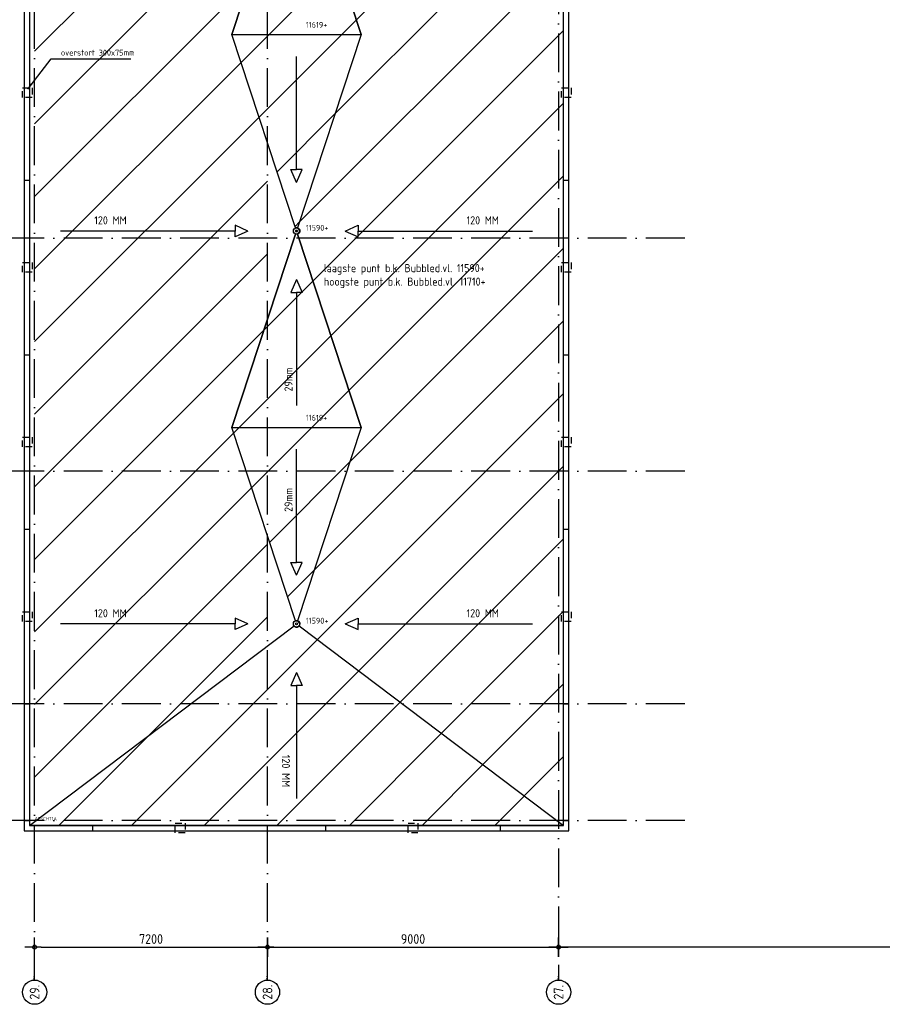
# Model space of a CAD drawing. Extents: x -9573 to 237800, y 0 to 168200.
# Tile 3 of 35: x 11600 to 38268, y 47692 to 78140. Entities that reach past the tile are written whole.
import ezdxf
from ezdxf.enums import TextEntityAlignment as Align

# ---------------------------------------------------------------- set-up
doc = ezdxf.new("R2010")
doc.units = 0
doc.header["$LTSCALE"] = 200
doc.linetypes.add('DASHDOT', pattern=[9, 6, -1.5, 0, -1.5])
doc.linetypes.add('HIDDEN', pattern=[2, 1, -1])
doc.layers.get('0').update_dxf_attribs({"linetype": 'CONTINUOUS'})
doc.layers.get('DEFPOINTS').update_dxf_attribs({"linetype": 'CONTINUOUS'})
for name, color, linetype in [('AL$1----_MAATVOERING', 7, 'CONTINUOUS'), ('AL$1----_TEKST', 7, 'CONTINUOUS'), ('AL$7----_STRAMIEN', 1, 'DASHDOT'), ('AL27----_DAKEN', 7, 'CONTINUOUS'), ('AL27---_DAKAFSCHOT', 7, 'CONTINUOUS'), ('ALN-----_BLOCKNAAM', 2, 'CONTINUOUS'), ('BL$4----', 7, 'CONTINUOUS'), ('MV-STRAMIEN', 7, 'CONTINUOUS')]:
    doc.layers.add(name, color=color, linetype=linetype)
doc.styles.get("Standard").update_dxf_attribs({"font": 'ISOCP'})
doc.dimstyles.new('018RADI100UIT', dxfattribs={"dimscale": 100, "dimtxt": 1.8, "dimasz": 2, "dimexe": 2, "dimexo": 3, "dimgap": 1, "dimtad": 1, "dimdec": 4, "dimrnd": 1, "dimtxsty": 'STANDARD', "dimblk1": 'MSTR3', "dimblk2": 'MSTR3', "dimcen": 3, "dimdle": 1.25, "dimse1": 1, "dimse2": 1, "dimclrd": 7, "dimclre": 1, "dimazin": 3, "dimtfac": 0.75, "dimtdec": 4, "dimtofl": 0, "dimtmove": 0, "dimatfit": 3, "dimtvp": 1.5, "dimtolj": 1, "dimtzin": 0})
doc.dimstyles.new('030STIP100UIT', dxfattribs={"dimscale": 100, "dimtxt": 3, "dimasz": 2, "dimexe": 2, "dimexo": 3, "dimgap": 1, "dimtad": 1, "dimdec": 4, "dimrnd": 1, "dimtxsty": 'STANDARD', "dimblk": 'MSTR3', "dimcen": 3, "dimdle": 1.25, "dimse1": 1, "dimse2": 1, "dimclrd": 7, "dimclre": 1, "dimazin": 3, "dimtfac": 0.75, "dimtdec": 4, "dimtix": 1, "dimtmove": 0, "dimatfit": 3, "dimtvp": 1.5, "dimtolj": 1, "dimtzin": 0})

# ---------------------------------------------------------------- blocks, each defined once
blk = doc.blocks.new('MSTR3')
at = {"color": 0, "linetype": 'CONTINUOUS'}
for p, q in [((-1, 0), (0, 0)), ((0, 1.5), (0, 0)), ((0, 0), (0, -1.5)), ((0, 0), (1.5, 0))]:
    blk.add_line(p, q, dxfattribs=at)
blk.add_circle((0, 0), 0.3, dxfattribs=at)
blk = doc.blocks.new('*D65')
at = {"color": 7, "linetype": 'BYBLOCK'}
blk.add_line((62260, 49461), (28460, 49461), dxfattribs=at)
at = {"layer": 'DEFPOINTS', "color": 0, "linetype": 'BYBLOCK'}
for p in [(28260, 53408), (62460, 53408), (28260, 49461)]:
    blk.add_point(p, dxfattribs=at)
at = {"color": 7, "linetype": 'BYBLOCK', "xscale": 200, "yscale": 200, "zscale": 200, "rotation": 180}
blk.add_blockref('MSTR3', (28260, 49461), dxfattribs=at)
at = {"color": 7, "linetype": 'BYBLOCK', "xscale": 200, "yscale": 200, "zscale": 200}
blk.add_blockref('MSTR3', (62460, 49461), dxfattribs=at)
at = {"color": 0, "linetype": 'BYBLOCK', "insert": (45360, 49711), "char_height": 300, "attachment_point": 5}
blk.add_mtext('\\A1;34200', dxfattribs=at)
blk = doc.blocks.new('*D68')
at = {"color": 7, "linetype": 'BYBLOCK'}
blk.add_line((19460, 49461), (28060, 49461), dxfattribs=at)
at = {"layer": 'DEFPOINTS', "color": 0, "linetype": 'BYBLOCK'}
for p in [(19260, 49669), (28260, 49669), (28260, 49461)]:
    blk.add_point(p, dxfattribs=at)
at = {"color": 7, "linetype": 'BYBLOCK', "xscale": 200, "yscale": 200, "zscale": 200, "rotation": 180}
blk.add_blockref('MSTR3', (19260, 49461), dxfattribs=at)
at = {"color": 7, "linetype": 'BYBLOCK', "xscale": 200, "yscale": 200, "zscale": 200}
blk.add_blockref('MSTR3', (28260, 49461), dxfattribs=at)
at = {"color": 0, "linetype": 'BYBLOCK', "insert": (23760, 49711), "char_height": 300, "attachment_point": 5}
blk.add_mtext('\\A1;9000', dxfattribs=at)
blk = doc.blocks.new('*D69')
at = {"color": 7, "linetype": 'BYBLOCK'}
blk.add_line((12260, 49461), (19060, 49461), dxfattribs=at)
at = {"layer": 'DEFPOINTS', "color": 0, "linetype": 'BYBLOCK'}
for p in [(12060, 49669), (19260, 49669), (19260, 49461)]:
    blk.add_point(p, dxfattribs=at)
at = {"color": 7, "linetype": 'BYBLOCK', "xscale": 200, "yscale": 200, "zscale": 200, "rotation": 180}
blk.add_blockref('MSTR3', (12060, 49461), dxfattribs=at)
at = {"color": 7, "linetype": 'BYBLOCK', "xscale": 200, "yscale": 200, "zscale": 200}
blk.add_blockref('MSTR3', (19260, 49461), dxfattribs=at)
at = {"color": 0, "linetype": 'BYBLOCK', "insert": (15660, 49711), "char_height": 300, "attachment_point": 5}
blk.add_mtext('\\A1;7200', dxfattribs=at)
blk = doc.blocks.new('1011')
at = {"layer": 'AL$7----_STRAMIEN', "color": 7, "linetype": 'CONTINUOUS'}
blk.add_circle((-750, 0), 750, dxfattribs=at)
at = {"layer": 'ALN-----_BLOCKNAAM', "linetype": 'CONTINUOUS'}
blk.add_text('1011', height=100, dxfattribs=at).set_placement((0, 0))

msp = doc.modelspace()

# ---------------------------------------------------------------- hatches: boundary and pattern name
at = {"layer": 'BL$4----'}
h = msp.add_hatch(dxfattribs=at)
h.set_pattern_fill('ANSI31', color=256, scale=500, style=0)
h.paths.add_polyline_path([(28414.76887, 102135.22757), (20239.94103, 95965.46765), (20260.12166, 95905.22757), (20192.59357, 95806.77052), (21633.31543, 91430.40149), (23960.12413, 91430.40149), (23960.12413, 88730.40396), (21798.03981, 88730.40396), (20185.12166, 83850.21251), (20260.12166, 83755.22757), (20191.39242, 83660.24262), (22160.12166, 77680.22757), (20191.39242, 71700.21251), (20260.12166, 71605.22757), (20191.39242, 71510.24262), (22160.12166, 65530.22757), (20191.39242, 59550.21251), (20260.12166, 59455.22757), (20239.94103, 59394.98749), (28414.76887, 53225.40396)])
h = msp.add_hatch(dxfattribs=at)
h.set_pattern_fill('ANSI31', color=256, scale=500, style=0)
h.paths.add_polyline_path([(16881.02196, 56980.58036), (12060.12166, 56980.58036), (12060.12166, 53380.58036), (12110.74243, 53380.58036)])
h.paths.add_polyline_path([(18604.44996, 64180.58036), (12060.12166, 64180.58036), (12060.12166, 56980.58036), (16881.02196, 56980.58036), (19260.12166, 58776.02209), (19260.12166, 62188.97757)])
h.paths.add_polyline_path([(18256.60215, 59455.40396), (18256.60215, 59631.46126), (18656.60215, 59455.40396), (18256.60215, 59279.34667)], flags=16)
h.paths.add_polyline_path([(19260.12166, 68871.47757), (19260.12166, 71380.58036), (12060.12166, 71380.58036), (12060.12166, 64180.58036), (18604.44996, 64180.58036), (18160.12166, 65530.22757)])
h.paths.add_polyline_path([(18160.12166, 77680.22757), (18456.5341, 78580.58036), (12060.12166, 78580.58036), (12060.12166, 71380.58036), (19260.12166, 71380.58036), (19260.12166, 74338.97757)])
h.paths.add_polyline_path([(18256.60215, 71605.40396), (18256.60215, 71781.46126), (18656.60215, 71605.40396), (18256.60215, 71429.34667)], flags=16)
h.paths.add_polyline_path([(19260.12166, 85780.58036), (12060.12166, 85780.58036), (12060.12166, 78580.58036), (18456.5341, 78580.58036), (19260.12166, 81021.47757)])
h.paths.add_polyline_path([(18256.60215, 83755.40396), (18256.60215, 83931.46126), (18656.60215, 83755.40396), (18256.60215, 83579.34667)], flags=16)
h.paths.add_polyline_path([(12050.29171, 53355.91411), (12679.95161, 53355.91411), (12679.95161, 53504.89382), (12050.29171, 53504.89382)], flags=9)
h.paths.add_polyline_path([(13842.52534, 59973.35438), (14917.52534, 59973.35438), (14917.52534, 59598.30516), (13842.52534, 59598.30516)], flags=24)
h.paths.add_polyline_path([(13842.52534, 72123.35438), (14917.52534, 72123.35438), (14917.52534, 71748.30516), (13842.52534, 71748.30516)], flags=24)
h.paths.add_polyline_path([(12827.8931, 77256.21699), (15084.86696, 77256.21699), (15084.86696, 76986.21699), (12827.8931, 76986.21699)], flags=24)
h.paths.add_polyline_path([(13842.52534, 84273.35438), (14917.52534, 84273.35438), (14917.52534, 83898.30516), (13842.52534, 83898.30516)], flags=24)
h = msp.add_hatch(dxfattribs=at)
h.set_pattern_fill('ANSI31', color=256, scale=500, style=0)
edge = h.paths.add_edge_path()
edge.add_arc((20160.12166, 83755.22757), 100, 251.777519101, 288.222480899, ccw=False)
edge.add_line((20128.8509, 83660.24262), (18160.12166, 77680.22757))
edge.add_line((18160.12166, 77680.22757), (22160.12166, 77680.22757))
edge.add_line((22160.12166, 77680.22757), (20191.39242, 83660.24262))
edge = h.paths.add_edge_path()
edge.add_arc((20160.12166, 71605.22757), 100, 71.777519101, 108.222480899)
edge.add_line((20128.8509, 71700.21251), (18160.12166, 77680.22757))
edge.add_line((18160.12166, 77680.22757), (22160.12166, 77680.22757))
edge.add_line((22160.12166, 77680.22757), (20191.39242, 71700.21251))
h = msp.add_hatch(dxfattribs=at)
h.set_pattern_fill('ANSI31', color=256, scale=500, style=0)
edge = h.paths.add_edge_path()
edge.add_arc((20160.12166, 71605.22757), 100, 251.777519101, 288.222480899, ccw=False)
edge.add_line((20128.8509, 71510.24262), (18160.12166, 65530.22757))
edge.add_line((18160.12166, 65530.22757), (22160.12166, 65530.22757))
edge.add_line((22160.12166, 65530.22757), (20191.39242, 71510.24262))
edge = h.paths.add_edge_path()
edge.add_arc((20160.12166, 59455.22757), 100, 71.777519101, 108.222480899)
edge.add_line((20128.8509, 59550.21251), (18160.12166, 65530.22757))
edge.add_line((18160.12166, 65530.22757), (22160.12166, 65530.22757))
edge.add_line((22160.12166, 65530.22757), (20191.39242, 59550.21251))
h = msp.add_hatch(dxfattribs=at)
h.set_pattern_fill('ANSI31', color=256, scale=500, style=0)
h.paths.add_polyline_path([(11905.12166, 53225.58035), (28414.76887, 53225.58035), (20160.12166, 59455.40396)])

# ---------------------------------------------------------------- linework, layer by layer
at = {"layer": 'AL$7----_STRAMIEN', "color": 1}
for p, q in [((12060.12166, 48441.6449), (12060.12166, 124517.90623)), ((28260.12166, 124517.90623), (28260.12166, 48441.6449)), ((32160.12166, 71380.58036), (-5367.20421, 71380.58036)), ((32160.12166, 64180.58036), (-5367.20421, 64180.58036)), ((32160.12166, 56980.58036), (-5367.20421, 56980.58036)), ((32160.12166, 53380.58036), (-5367.20421, 53380.58036))]:
    msp.add_line(p, q, dxfattribs=at)
msp.add_lwpolyline([(19260.12166, 48441.6449), (19260.12166, 124493.05023)], dxfattribs=at)
at = {"layer": 'AL27----_DAKEN', "color": 4}
for points in [[(11740.12166, 102300.22757), (11740.12166, 53060.58036), (28579.76887, 53060.58036), (28579.76887, 85460.58036), (62140.12166, 85460.58036), (62140.12166, 53060.58036), (78979.76887, 53060.58036), (78979.76887, 102300.22757)], [(11905.12166, 102135.22757), (11905.12166, 53225.58036), (28414.76887, 53225.58036), (28414.76887, 85625.58036), (62305.12166, 85625.58036), (62305.12166, 53225.58036), (78814.76887, 53225.58036), (78814.76887, 102135.22757)]]:
    msp.add_lwpolyline(points, close=True, dxfattribs=at)
at = {"layer": 'AL27----_DAKEN'}
for points in [[(20160.12166, 73508.92347), (20160.12166, 77005.46167)], [(20160.12166, 73108.92347), (19984.06436, 73508.92347), (20160.12166, 73508.92347)], [(20160.12166, 73108.92347), (20336.17895, 73508.92347), (20160.12166, 73508.92347)], [(18256.60215, 71605.40396), (12865.81425, 71605.40396)], [(18656.60215, 71605.40396), (18256.60215, 71781.46126), (18256.60215, 71605.40396)], [(18656.60215, 71605.40396), (18256.60215, 71429.34667), (18256.60215, 71605.40396)], [(21663.64117, 71605.40396), (22063.64117, 71781.46126), (22063.64117, 71605.40396)], [(21663.64117, 71605.40396), (22063.64117, 71429.34667), (22063.64117, 71605.40396)], [(22063.64117, 71605.40396), (27454.42907, 71605.40396)], [(20160.12166, 70101.88445), (19984.06436, 69701.88445), (20160.12166, 69701.88445)], [(20160.12166, 70101.88445), (20336.17895, 69701.88445), (20160.12166, 69701.88445)], [(20160.12166, 69701.88445), (20160.12166, 66205.34625)], [(20160.12166, 61358.92347), (20160.12166, 64855.46167)], [(20160.12166, 60958.92347), (19984.06436, 61358.92347), (20160.12166, 61358.92347)], [(20160.12166, 60958.92347), (20336.17895, 61358.92347), (20160.12166, 61358.92347)], [(18256.60215, 59455.40396), (12865.81425, 59455.40396)], [(18656.60215, 59455.40396), (18256.60215, 59631.46126), (18256.60215, 59455.40396)], [(18656.60215, 59455.40396), (18256.60215, 59279.34667), (18256.60215, 59455.40396)], [(21663.64117, 59455.40396), (22063.64117, 59631.46126), (22063.64117, 59455.40396)], [(21663.64117, 59455.40396), (22063.64117, 59279.34667), (22063.64117, 59455.40396)], [(22063.64117, 59455.40396), (27454.42907, 59455.40396)], [(20160.12166, 57951.88445), (19984.06436, 57551.88445), (20160.12166, 57551.88445)], [(20160.12166, 57951.88445), (20336.17895, 57551.88445), (20160.12166, 57551.88445)], [(20160.12166, 57551.88445), (20160.12166, 54055.34625)]]:
    msp.add_lwpolyline(points, dxfattribs=at)
at = {"layer": 'AL27----_DAKEN', "color": 1, "linetype": 'HIDDEN'}
for points in [[(11982.44526, 75730.40396), (11682.44526, 75730.40396), (11682.44526, 76030.40396), (11982.44526, 76030.40396)], [(28647.26887, 75730.40396), (28347.26887, 75730.40396), (28347.26887, 76030.40396), (28647.26887, 76030.40396)], [(11982.44526, 70330.40396), (11682.44526, 70330.40396), (11682.44526, 70630.40396), (11982.44526, 70630.40396)], [(28647.26887, 70330.40396), (28347.26887, 70330.40396), (28347.26887, 70630.40396), (28647.26887, 70630.40396)], [(11982.44526, 64930.40396), (11682.44526, 64930.40396), (11682.44526, 65230.40396), (11982.44526, 65230.40396)], [(28647.26887, 64930.40396), (28347.26887, 64930.40396), (28347.26887, 65230.40396), (28647.26887, 65230.40396)], [(11982.44526, 59530.40396), (11682.44526, 59530.40396), (11682.44526, 59830.40396), (11982.44526, 59830.40396)], [(28647.26887, 59530.40396), (28347.26887, 59530.40396), (28347.26887, 59830.40396), (28647.26887, 59830.40396)], [(16410.12166, 52997.99216), (16410.12166, 53297.99216), (16710.12166, 53297.99216), (16710.12166, 52997.99216)], [(23610.12166, 52997.99216), (23610.12166, 53297.99216), (23910.12166, 53297.99216), (23910.12166, 52997.99216)]]:
    msp.add_lwpolyline(points, close=True, dxfattribs=at)
at = {"layer": 'AL27----_DAKEN', "color": 4}
for points in [[(11749.94526, 73180.40396), (11905.12166, 73180.40396)], [(28414.76887, 73180.40396), (28569.94526, 73180.40396)], [(11749.94526, 67780.40396), (11905.12166, 67780.40396)], [(28414.76887, 67780.40396), (28569.94526, 67780.40396)], [(11749.94526, 62380.40396), (11905.12166, 62380.40396)], [(28414.76887, 62380.40396), (28569.94526, 62380.40396)], [(11749.94526, 56980.40396), (11905.12166, 56980.40396)], [(28414.76887, 56980.40396), (28569.94526, 56980.40396)], [(11749.94526, 53380.40396), (11905.12166, 53380.40396)], [(28414.76887, 53380.40396), (28569.94526, 53380.40396)], [(13860.12166, 53070.40396), (13860.12166, 53225.58036)], [(19260.12166, 53070.40396), (19260.12166, 53225.58036)], [(21060.12166, 53070.40396), (21060.12166, 53225.58036)], [(26460.12166, 53070.40396), (26460.12166, 53225.58036)]]:
    msp.add_lwpolyline(points, dxfattribs=at)
at = {"layer": 'AL27---_DAKAFSCHOT', "color": 1}
for points in [[(20128.8509, 83660.24262, -0.3238467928), (20060.12166, 83755.22757, -0.3238467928), (20128.8509, 83850.21251), (18160.12166, 89830.22757), (20128.8509, 95810.24262, -0.3238467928), (20060.12166, 95905.22757, -0.163043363), (20080.30105, 95965.46601), (11905.12166, 102135.05117), (11905.12166, 53225.40396), (20080.30105, 59394.98913, -0.163043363), (20060.12166, 59455.22757, -0.3238467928), (20128.8509, 59550.21251), (18160.12166, 65530.22757), (20128.8509, 71510.24262, -0.3238467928), (20060.12166, 71605.22757, -0.3238467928), (20128.8509, 71700.21251), (18160.12166, 77680.22757)], [(20191.39242, 83660.24262, -0.1603752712), (20128.8509, 83660.24262), (18160.12166, 77680.22757), (22160.12166, 77680.22757)], [(20191.39242, 71700.21251, 0.1603752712), (20128.8509, 71700.21251), (18160.12166, 77680.22757), (22160.12166, 77680.22757)], [(20191.39242, 71510.24262, -0.1603752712), (20128.8509, 71510.24262), (18160.12166, 65530.22757), (22160.12166, 65530.22757)], [(20191.39242, 59550.21251, 0.1603752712), (20128.8509, 59550.21251), (18160.12166, 65530.22757), (22160.12166, 65530.22757)], [(28414.76887, 53225.40396), (11905.12166, 53225.40396), (20080.30105, 59394.98913, 0.4981300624), (20239.94103, 59394.98749)]]:
    msp.add_lwpolyline(points, format="xyb", close=True, dxfattribs=at)
msp.add_lwpolyline([(28414.76887, 102135.22757), (20239.94103, 95965.46765), (20260.12166, 95905.22757), (20192.59357, 95806.77052), (21633.31543, 91430.40149), (23960.12413, 91430.40149), (23960.12413, 88730.40396), (21798.03981, 88730.40396), (20185.12166, 83850.21251), (20260.12166, 83755.22757), (20191.39242, 83660.24262), (22160.12166, 77680.22757), (20191.39242, 71700.21251), (20260.12166, 71605.22757), (20191.39242, 71510.24262), (22160.12166, 65530.22757), (20191.39242, 59550.21251), (20260.12166, 59455.22757), (20239.94103, 59394.98749), (28414.76887, 53225.40396)], close=True, dxfattribs=at)
msp.add_lwpolyline([(21798.03981, 88730.40396), (20191.39242, 83850.21251, -0.3238467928), (20260.12166, 83755.22757, -0.3238467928), (20191.39242, 83660.24262), (22160.12166, 77680.22757), (20191.39242, 71700.21251, -0.3238467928), (20260.12166, 71605.22757, -0.3238467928), (20191.39242, 71510.24262), (22160.12166, 65530.22757), (20191.39242, 59550.21251, -0.3238467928), (20260.12166, 59455.22757, -0.1630486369), (20239.94103, 59394.98749), (28414.76887, 53225.40396), (28414.76887, 102135.05117)], format="xyb", dxfattribs=at)
at = {"layer": 'AL27---_DAKAFSCHOT', "color": 4}
for centre in [(20160.12166, 71605.22757), (20160.12166, 59455.22757)]:
    msp.add_circle(centre, 100, dxfattribs=at)
at = {"layer": 'AL27---_DAKAFSCHOT'}
for centre in [(20160.12166, 71605.22757), (20160.12166, 59455.22757)]:
    msp.add_circle(centre, 30, dxfattribs=at)

# ---------------------------------------------------------------- block references
at = {"layer": 'AL$7----_STRAMIEN'}
ref = msp.add_blockref('1011', (12060.12166, 48441.6449), dxfattribs=dict(at, xscale=0.5, yscale=0.5, zscale=0.5, rotation=90))
ref.add_attrib('STR-NAAM', '29.', dxfattribs={"color": 3, "linetype": 'CONTINUOUS', "height": 300, "rotation": 90}).set_placement((12060.12166, 48066.6449), align=Align.MIDDLE)
ref = msp.add_blockref('1011', (19260.12166, 48441.6449), dxfattribs=dict(at, xscale=0.5, yscale=0.5, zscale=0.5, rotation=90))
ref.add_attrib('STR-NAAM', '28.', dxfattribs={"color": 3, "linetype": 'CONTINUOUS', "height": 300, "rotation": 90}).set_placement((19260.12166, 48066.6449), align=Align.MIDDLE)
ref = msp.add_blockref('1011', (28260.12166, 48441.6449), dxfattribs=dict(at, xscale=0.5, yscale=0.5, zscale=0.5, rotation=90))
ref.add_attrib('STR-NAAM', '27.', dxfattribs={"color": 3, "linetype": 'CONTINUOUS', "height": 300, "rotation": 90}).set_placement((28260.12166, 48066.6449), align=Align.MIDDLE)

# ---------------------------------------------------------------- texts
at = {"layer": 'AL$1----_TEKST', "color": 4}
for s, p in [('11619+', (20440.99298, 77891.81562)), ('11590+', (20440.99298, 71614.3549)), ('11619+', (20440.99298, 65741.81562)), ('11590+', (20440.99298, 59464.3549))]:
    msp.add_text(s, height=180, dxfattribs=at).set_placement(p)
at = {"layer": 'AL$1----_TEKST', "insert": (12872.8931, 77121.21699), "char_height": 180, "attachment_point": 4}
msp.add_mtext('\\A1;overstort 300x75mm', dxfattribs=at)
at = {"layer": 'AL$1----_TEKST', "color": 4, "insert": (21002.42072, 70582.24052), "char_height": 250, "width": 7369.47, "attachment_point": 1}
msp.add_mtext('laagste punt b.k. Bubbled.vl. 11590+\\Phoogste punt b.k. Bubbled.vl. 11710+', dxfattribs=at)
at = {"layer": 'AL$1----_TEKST', "char_height": 250, "width": 1872.35, "attachment_point": 1, "rotation": 90}
for insert in [(19785.0236, 66642.87784), (19785.0236, 62919.05782)]:
    msp.add_mtext('29mm', dxfattribs=dict(at, insert=insert))
at = {"layer": 'AL27----_DAKEN', "char_height": 250, "width": 1902.82}
for insert, attachment_point in [((13905.02534, 72060.85438), 1), ((26415.21798, 72060.85438), 3), ((13905.02534, 59910.85438), 1), ((26415.21798, 59910.85438), 3)]:
    msp.add_mtext('120 MM', dxfattribs=dict(at, insert=insert, attachment_point=attachment_point))
at = {"layer": 'AL27----_DAKEN', "insert": (19704.67124, 54405.93019), "char_height": 250, "width": 1902.82, "attachment_point": 9, "rotation": 270}
msp.add_mtext('120 MM', dxfattribs=at)
at = {"layer": 'ALN-----_BLOCKNAAM', "linetype": 'CONTINUOUS'}
msp.add_text('AFSCHT1A', height=100, dxfattribs=at).set_placement((12060.12166, 53380.40396))

# ---------------------------------------------------------------- dimensions: what is measured, and where the dimension line sits
at = {"layer": 'MV-STRAMIEN', "color": 7}
for base, p1, p2, picture, middle in [((28260.12166, 49460.58036), (62460.12166, 53407.64618), (28260.12166, 53407.64618), '*D65', (45360.12166, 49710.60988)), ((19260.12166, 49460.58036), (12060.12166, 49668.71072), (19260.12166, 49668.71072), '*D69', (15660.12166, 49710.60988)), ((28260.12166, 49460.58036), (19260.12166, 49668.71072), (28260.12166, 49668.71072), '*D68', (23760.12166, 49710.58036))]:
    dim = msp.add_linear_dim(base=base, p1=p1, p2=p2, dimstyle='030STIP100UIT', dxfattribs=at)
    dim.commit()
    dim.dimension.update_dxf_attribs({"geometry": picture, "text_midpoint": middle})

# ---------------------------------------------------------------- leaders
at = {"layer": 'AL$1----_MAATVOERING', "color": 7, "annotation_type": 0, "has_hookline": 1, "hookline_direction": 0, "text_width": 2166.97386}
msp.add_leader([(11846.25671, 75995.84166), (12572.8931, 76931.21699), (12772.8931, 76931.21699)], dimstyle='018RADI100UIT', dxfattribs=at)

doc.saveas('drawing.dxf')
